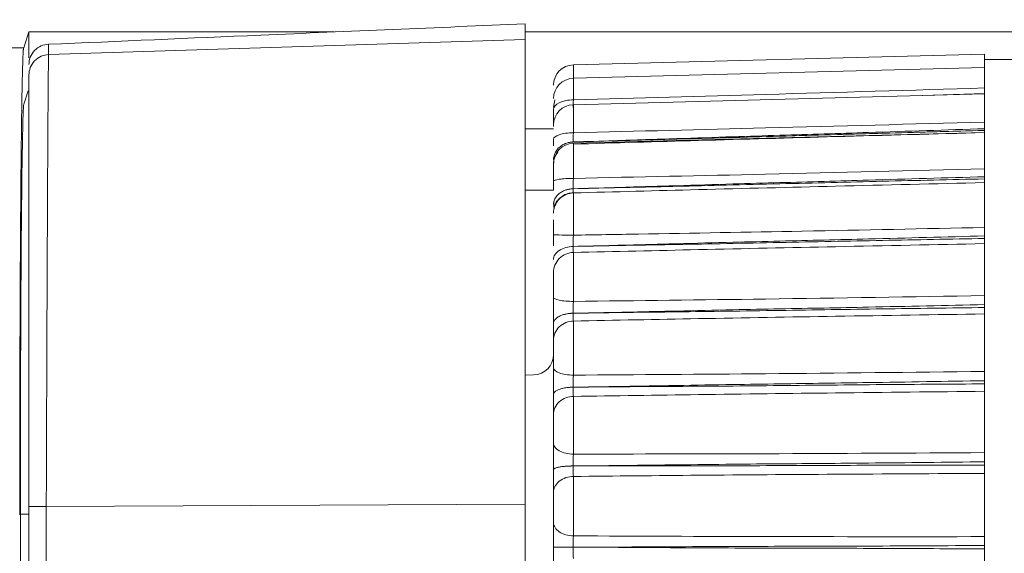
# Model space of a CAD drawing. Header units: millimetres. Extents: x 54 to 738, y 201 to 591.
# Tile 8 of 22: x 176 to 200, y 474 to 487. Entities that reach past the tile are written whole.
import ezdxf

# ---------------------------------------------------------------- set-up
doc = ezdxf.new("R2010")
doc.units = ezdxf.units.MM
doc.header["$LTSCALE"] = 3
doc.styles.add('SLDTEXTSTYLE0', font='TXT', dxfattribs={"width": 0.605})
doc.dimstyles.new('SLDDIMSTYLE0', dxfattribs={"dimtxt": 7.704956, "dimasz": 12, "dimexe": 0, "dimexo": 0.0625, "dimgap": 1.926239, "dimtad": 1, "dimdec": 0, "dimrnd": 1e-09, "dimzin": 12, "dimdsep": 46, "dimtxsty": 'SLDTEXTSTYLE0', "dimsah": 1, "dimcen": 0.09, "dimadec": 0, "dimazin": 3, "dimtfac": 1, "dimtdec": 0, "dimtofl": 0, "dimtmove": 0, "dimatfit": 3, "dimfxl": 1, "dimfrac": 2, "dimtolj": 1, "dimtzin": 12, "dimarcsym": 0})
doc.dimstyles.new('SLDDIMSTYLE1', dxfattribs={"dimtxt": 7.704956, "dimasz": 12, "dimexe": 0, "dimexo": 0.0625, "dimgap": 1.926239, "dimtad": 1, "dimrnd": 1e-09, "dimzin": 12, "dimdsep": 46, "dimtxsty": 'SLDTEXTSTYLE0', "dimsah": 1, "dimcen": 0.09, "dimadec": 0, "dimazin": 3, "dimtfac": 1, "dimtofl": 0, "dimtmove": 0, "dimatfit": 3, "dimfxl": 1, "dimfrac": 2, "dimtolj": 1, "dimtzin": 12, "dimarcsym": 0})

# ---------------------------------------------------------------- blocks, each defined once
blk = doc.blocks.new('*D1')
at = {"color": 7, "linetype": 'Continuous', "lineweight": 0}
for p, q in [((85.909, 481.485), (85.909, 533.811)), ((570.843, 481.485), (570.843, 533.811)), ((85.909, 530.811), (570.843, 530.811))]:
    blk.add_line(p, q, dxfattribs=at)
for points in [[(85.909, 530.811), (97.909, 528.561), (97.909, 533.061)], [(570.843, 530.811), (558.843, 533.061), (558.843, 528.561)]]:
    blk.add_solid(points, dxfattribs=at)
at = {"color": 7, "linetype": 'Continuous', "lineweight": 0, "insert": (310.394, 541.043, -27.488), "char_height": 7.9375, "attachment_point": 1, "style": 'SLDTEXTSTYLE0'}
blk.add_mtext('485', dxfattribs=at)
blk = doc.blocks.new('*D2')
at = {"color": 7, "linetype": 'Continuous', "lineweight": 0}
for p, q in [((90.876, 477.218), (90.876, 517.029)), ((565.876, 477.218), (565.876, 517.029)), ((90.876, 514.029), (565.876, 514.029))]:
    blk.add_line(p, q, dxfattribs=at)
for points in [[(90.876, 514.029), (102.876, 511.779), (102.876, 516.279)], [(565.876, 514.029), (553.876, 516.279), (553.876, 511.779)]]:
    blk.add_solid(points, dxfattribs=at)
at = {"color": 7, "linetype": 'Continuous', "lineweight": 0, "insert": (310.394, 524.261, -27.488), "char_height": 7.9375, "attachment_point": 1, "style": 'SLDTEXTSTYLE0'}
blk.add_mtext('475', dxfattribs=at)

msp = doc.modelspace()

# ---------------------------------------------------------------- linework, layer by layer
at = {"color": 7, "linetype": 'Continuous', "lineweight": 0}
for p, q in [((175.876, 486.899), (175.747, 486.512)), ((175.876, 486.899), (175.876, 486.264)), ((183.379, 486.899), (175.876, 486.899)), ((188.076, 486.714), (188.076, 487.099)), ((478.676, 486.899), (188.076, 486.899)), ((188.076, 486.714), (176.36, 486.341)), ((176.36, 486.341), (176.354, 486.596)), ((199.376, 486.354), (189.263, 486.089)), ((199.376, 486.094), (199.376, 486.354)), ((467.376, 486.218), (199.376, 486.218)), ((199.376, 486.024), (189.263, 485.759)), ((199.376, 486.094), (199.376, 486.024)), ((199.376, 485.614), (199.376, 486.024)), ((175.876, 485.674), (175.876, 485.288)), ((175.751, 485.125), (175.861, 485.454)), ((199.376, 485.614), (199.376, 485.364)), ((188.808, 485.229), (188.776, 485.048)), ((188.808, 485.229), (188.776, 485.048)), ((199.376, 485.374), (189.263, 485.11)), ((199.376, 485.387), (197.846, 485.334)), ((199.376, 484.788), (199.376, 485.374)), ((199.376, 484.788), (199.376, 484.423)), ((188.076, 484.518), (188.776, 484.518)), ((199.376, 484.477), (190.044, 484.214)), ((188.776, 484.095), (188.776, 484.26)), ((199.376, 484.424), (189.263, 484.16)), ((199.376, 483.641), (199.376, 484.423)), ((199.376, 483.641), (199.376, 483.172)), ((188.776, 483.008), (188.776, 483.223)), ((199.376, 482.208), (199.376, 483.172)), ((188.076, 483.008), (188.776, 483.008)), ((189.263, 482.938), (189.263, 481.899)), ((188.784, 482.734), (188.785, 482.581)), ((199.376, 482.208), (199.376, 481.648)), ((188.776, 481.636), (188.776, 481.912)), ((199.376, 480.532), (199.376, 481.648)), ((189.263, 481.472), (189.263, 480.269)), ((199.376, 480.532), (199.376, 479.899)), ((199.376, 478.664), (199.376, 479.899)), ((189.263, 479.785), (189.263, 478.454)), ((199.376, 478.664), (199.376, 477.977)), ((188.285, 478.459), (188.076, 478.456)), ((189.263, 477.929), (189.263, 476.51)), ((199.376, 476.661), (199.376, 477.977)), ((199.376, 476.661), (199.376, 475.941)), ((189.263, 475.96), (189.263, 474.497)), ((199.376, 474.583), (199.376, 475.941)), ((188.076, 475.279), (176.302, 475.222)), ((175.666, 475.029), (175.666, 473.408)), ((199.376, 474.583), (199.376, 473.853))]:
    msp.add_line(p, q, dxfattribs=at)
at = {"color": 18, "linetype": 'Continuous', "lineweight": 0}
for p, q in [((189.263, 485.759), (189.263, 486.089)), ((189.263, 485.759), (189.263, 485.23)), ((189.263, 485.11), (189.263, 484.419)), ((189.263, 484.16), (189.263, 483.297)), ((175.666, 475.029), (175.876, 475.029))]:
    msp.add_line(p, q, dxfattribs=at)
at = {"color": 7, "linetype": 'Continuous', "lineweight": 0}
for centre, start, end in [((189.276, 485.59), 91.5, 180), ((189.276, 485.26), 91.5, 180), ((189.276, 484.61), 91.5, 180), ((189.276, 483.66), 91.5, 180), ((188.276, 478.959), 271, 0)]:
    msp.add_arc(centre, 0.5, start, end, dxfattribs=at)
for points in [[(188.076, 487.099), (185.909, 487.007), (183.743, 486.915), (181.576, 486.822)], [(181.576, 486.822), (179.835, 486.747), (178.095, 486.671), (176.354, 486.596)], [(188.076, 475.279), (188.076, 476.037), (188.076, 477.542), (188.076, 479.688), (188.076, 481.653), (188.076, 483.37), (188.076, 484.782), (188.076, 485.842), (188.076, 486.516), (188.076, 486.694), (188.076, 486.714)], [(189.258, 485.041), (189.258, 485.072), (189.26, 485.141), (189.263, 485.23)], [(189.258, 484.192), (189.258, 484.24), (189.26, 484.322), (189.263, 484.419)], [(189.258, 483.041), (189.258, 483.103), (189.26, 483.197), (189.263, 483.297)], [(189.263, 482.938), (189.26, 482.935), (189.258, 482.973), (189.258, 483.041)], [(189.258, 481.621), (189.258, 481.696), (189.26, 481.798), (189.263, 481.899)], [(189.263, 481.472), (189.26, 481.487), (189.258, 481.541), (189.258, 481.621)], [(189.258, 479.977), (189.258, 480.062), (189.26, 480.169), (189.263, 480.269)], [(189.263, 479.785), (189.26, 479.817), (189.258, 479.887), (189.258, 479.977)], [(189.258, 478.157), (189.258, 478.251), (189.26, 478.359), (189.263, 478.454)], [(189.263, 477.929), (189.26, 477.977), (189.258, 478.061), (189.258, 478.157)], [(189.258, 476.218), (189.258, 476.317), (189.26, 476.424), (189.263, 476.51)], [(189.263, 475.96), (189.26, 476.023), (189.258, 476.118), (189.258, 476.218)], [(188.076, 473.158), (188.076, 473.862), (188.076, 474.574), (188.076, 475.279)], [(175.876, 475.219), (175.876, 474.552), (175.876, 473.884), (175.876, 473.217)], [(189.258, 474.218), (189.258, 474.319), (189.26, 474.421), (189.263, 474.497)], [(189.263, 473.939), (189.26, 474.015), (189.258, 474.117), (189.258, 474.218)]]:
    msp.add_open_spline(points, degree=3, dxfattribs=at)
for points, knots in [([(175.747, 486.512), (172.992, 486.512), (167.482, 486.512), (161.719, 486.511), (158.456, 486.512), (157.772, 486.512), (157.044, 486.512), (156.13, 486.511), (155.171, 486.511), (154.327, 486.512), (153.565, 486.512), (152.667, 486.512), (151.829, 486.511), (151.149, 486.509), (150.658, 486.508), (150.136, 486.506), (148.621, 486.498), (144.646, 486.468), (140.068, 486.414), (135.779, 486.373), (133.645, 486.358), (132.165, 486.351), (131.177, 486.347), (130.447, 486.346), (129.985, 486.346), (129.765, 486.346), (129.676, 486.346)], [0, 0, 0, 0, 0.175557, 0.351114, 0.367311, 0.383507, 0.394674, 0.41371, 0.441733, 0.455813, 0.467527, 0.490273, 0.513014, 0.520962, 0.533797, 0.544489, 0.55461, 0.631918, 0.807076, 0.874682, 0.922473, 0.94778, 0.970555, 0.985959, 0.994356, 1, 1, 1, 1]), ([(175.747, 486.512), (175.746, 486.508), (175.744, 486.501), (175.741, 486.479), (175.738, 486.449), (175.736, 486.41), (175.733, 486.362), (175.73, 486.306), (175.725, 486.188), (175.718, 485.964), (175.709, 485.568), (175.7, 485.074), (175.689, 484.291), (175.677, 483.09), (175.667, 481.638), (175.66, 480.361), (175.656, 479.353), (175.653, 478.305), (175.651, 477.406), (175.65, 476.676), (175.649, 476.125), (175.649, 475.571), (175.649, 475.201), (175.649, 475.015)], [0, 0, 0, 0, 0.017911, 0.035787, 0.053641, 0.071487, 0.089339, 0.10721, 0.125115, 0.1876, 0.250109, 0.312598, 0.375105, 0.500036, 0.624942, 0.68741, 0.749922, 0.812392, 0.874902, 0.906196, 0.937429, 0.968672, 1, 1, 1, 1]), ([(176.354, 486.596), (176.297, 486.593), (176.235, 486.58), (176.117, 486.529), (176.061, 486.49), (175.968, 486.394), (175.932, 486.336), (175.886, 486.216), (175.876, 486.154), (175.876, 486.096)], [0, 0, 0, 0, 0.25, 0.25, 0.5, 0.5, 0.75, 0.75, 1, 1, 1, 1]), ([(176.36, 486.341), (176.302, 486.339), (176.24, 486.327), (176.12, 486.276), (176.063, 486.238), (175.97, 486.141), (175.933, 486.083), (175.886, 485.962), (175.876, 485.9), (175.876, 485.842)], [0, 0, 0, 0, 0.25, 0.25, 0.5, 0.5, 0.75, 0.75, 1, 1, 1, 1]), ([(176.302, 475.222), (176.303, 475.313), (176.304, 475.574), (176.306, 476.079), (176.308, 476.811), (176.312, 477.762), (176.316, 478.912), (176.321, 480.23), (176.328, 481.658), (176.333, 482.785), (176.337, 483.593), (176.34, 484.107), (176.343, 484.562), (176.345, 484.959), (176.348, 485.3), (176.35, 485.587), (176.352, 485.824), (176.354, 486.012), (176.355, 486.155), (176.357, 486.256), (176.358, 486.321), (176.359, 486.334), (176.36, 486.341)], [0, 0, 0, 0, 0.015938, 0.045183, 0.087727, 0.143571, 0.212704, 0.295126, 0.390828, 0.499802, 0.548197, 0.59537, 0.641326, 0.686059, 0.729571, 0.771866, 0.812938, 0.852789, 0.891424, 0.928835, 0.965027, 1, 1, 1, 1]), ([(175.876, 485.842), (175.876, 485.817), (175.876, 485.522), (175.876, 484.437), (175.876, 483.647), (175.876, 481.687), (175.876, 480.518), (175.876, 477.972), (175.876, 476.596), (175.876, 475.219)], [0, 0, 0, 0, 0.25, 0.25, 0.5, 0.5, 0.75, 0.75, 1, 1, 1, 1]), ([(189.263, 485.23), (190.837, 485.273), (194.208, 485.366), (197.579, 485.467), (199.376, 485.521)], [0, 0, 0, 0, 0.467006, 1, 1, 1, 1]), ([(188.776, 484.992), (188.776, 485.053), (188.828, 485.114), (189.008, 485.202), (189.134, 485.229), (189.263, 485.23)], [0, 0, 0, 0, 0.5, 0.5, 1, 1, 1, 1]), ([(175.666, 475.029), (175.666, 475.139), (175.666, 475.358), (175.666, 475.685), (175.666, 476.008), (175.666, 476.326), (175.667, 476.64), (175.667, 476.95), (175.668, 477.47), (175.67, 478.199), (175.674, 479.369), (175.68, 480.716), (175.69, 482.113), (175.702, 483.287), (175.714, 484.064), (175.724, 484.556), (175.731, 484.803), (175.737, 484.952), (175.741, 485.041), (175.746, 485.102), (175.75, 485.117), (175.751, 485.125)], [0, 0, 0, 0, 0.021238, 0.042217, 0.062957, 0.083478, 0.103801, 0.123946, 0.143936, 0.205854, 0.269481, 0.3856, 0.500004, 0.614375, 0.730528, 0.794124, 0.856075, 0.891142, 0.926745, 0.962995, 1, 1, 1, 1]), ([(188.776, 484.571), (188.776, 484.581), (188.776, 484.601), (188.776, 484.64), (188.776, 484.686), (188.776, 484.754), (188.776, 484.852), (188.776, 484.945), (188.776, 484.992)], [0, 0, 0, 0, 0.127005, 0.253501, 0.380596, 0.509384, 0.752953, 1, 1, 1, 1]), ([(199.376, 484.519), (198.423, 484.487), (196.744, 484.432), (194.681, 484.368), (193.11, 484.318), (191.751, 484.273), (190.442, 484.229), (189.594, 484.202), (189.258, 484.192)], [0, 0, 0, 0, 0.282582, 0.497752, 0.611902, 0.748312, 0.900593, 1, 1, 1, 1]), ([(189.258, 484.192), (189.594, 484.202), (190.442, 484.226), (191.699, 484.26), (193.057, 484.297), (194.744, 484.346), (196.86, 484.408), (198.538, 484.454), (199.376, 484.477)], [0, 0, 0, 0, 0.099392, 0.251688, 0.372552, 0.502248, 0.751683, 1, 1, 1, 1]), ([(189.263, 484.419), (190.837, 484.457), (194.208, 484.54), (197.579, 484.633), (199.376, 484.683)], [0, 0, 0, 0, 0.466996, 1, 1, 1, 1]), ([(188.776, 484.26), (188.776, 484.301), (188.828, 484.341), (189.008, 484.4), (189.134, 484.417), (189.263, 484.419)], [0, 0, 0, 0, 0.5, 0.5, 1, 1, 1, 1]), ([(199.376, 484.423), (198.154, 484.39), (195.809, 484.326), (192.438, 484.231), (190.288, 484.169), (189.263, 484.139)], [0, 0, 0, 0, 0.362441, 0.695774, 1, 1, 1, 1]), ([(188.776, 483.76), (188.777, 483.781), (188.779, 483.822), (188.795, 483.883), (188.82, 483.94), (188.852, 483.991), (188.891, 484.037), (188.933, 484.075), (188.976, 484.107), (189.019, 484.132), (189.061, 484.151), (189.1, 484.165), (189.136, 484.176), (189.168, 484.183), (189.196, 484.187), (189.221, 484.19), (189.241, 484.191), (189.253, 484.192), (189.258, 484.192)], [0, 0, 0, 0, 0.094587, 0.188575, 0.280613, 0.369452, 0.454021, 0.533478, 0.607224, 0.674891, 0.736308, 0.791462, 0.840454, 0.883458, 0.920688, 0.952375, 0.978744, 1, 1, 1, 1]), ([(188.776, 483.223), (188.776, 483.246), (188.776, 483.291), (188.776, 483.356), (188.776, 483.428), (188.776, 483.501), (188.776, 483.569), (188.776, 483.621), (188.776, 483.652), (188.776, 483.664), (188.776, 483.654), (188.776, 483.649)], [0, 0, 0, 0, 0.08423, 0.167118, 0.250109, 0.373657, 0.500084, 0.623629, 0.750056, 0.87286, 1, 1, 1, 1]), ([(189.263, 483.297), (190.837, 483.33), (194.208, 483.4), (197.579, 483.483), (199.376, 483.527)], [0, 0, 0, 0, 0.466979, 1, 1, 1, 1]), ([(188.776, 483.223), (188.776, 483.242), (188.828, 483.261), (189.008, 483.288), (189.134, 483.296), (189.263, 483.297)], [0, 0, 0, 0, 0.5, 0.5, 1, 1, 1, 1]), ([(199.376, 483.338), (198.423, 483.309), (196.744, 483.258), (194.681, 483.2), (193.11, 483.156), (191.751, 483.115), (190.442, 483.074), (189.594, 483.05), (189.258, 483.04)], [0, 0, 0, 0, 0.282582, 0.497752, 0.611902, 0.748312, 0.900593, 1, 1, 1, 1]), ([(189.258, 483.04), (189.594, 483.049), (190.442, 483.07), (191.699, 483.098), (193.057, 483.13), (194.744, 483.172), (196.86, 483.226), (198.538, 483.265), (199.376, 483.284)], [0, 0, 0, 0, 0.099392, 0.251688, 0.372552, 0.502248, 0.751683, 1, 1, 1, 1]), ([(188.776, 482.659), (188.777, 482.677), (188.779, 482.713), (188.795, 482.767), (188.82, 482.817), (188.852, 482.863), (188.891, 482.903), (188.933, 482.937), (188.976, 482.965), (189.019, 482.987), (189.061, 483.004), (189.1, 483.017), (189.136, 483.026), (189.168, 483.032), (189.196, 483.036), (189.221, 483.039), (189.241, 483.04), (189.253, 483.04), (189.258, 483.041)], [0, 0, 0, 0, 0.09462, 0.188639, 0.280704, 0.369566, 0.454153, 0.533622, 0.607374, 0.675042, 0.736455, 0.7916, 0.840578, 0.883563, 0.920772, 0.952435, 0.978775, 1, 1, 1, 1]), ([(199.376, 483.193), (198.154, 483.163), (195.809, 483.107), (192.438, 483.022), (190.288, 482.965), (189.263, 482.938)], [0, 0, 0, 0, 0.362441, 0.695774, 1, 1, 1, 1]), ([(188.776, 482.438), (188.776, 482.496), (188.786, 482.559), (188.834, 482.68), (188.87, 482.739), (188.965, 482.836), (189.022, 482.874), (189.142, 482.924), (189.205, 482.936), (189.263, 482.938)], [0, 0, 0, 0, 0.25, 0.25, 0.5, 0.5, 0.75, 0.75, 1, 1, 1, 1]), ([(188.809, 482.63), (188.831, 482.675), (188.875, 482.764), (188.988, 482.863), (189.12, 482.929), (189.215, 482.939), (189.261, 482.944)], [0, 0, 0, 0, 0.255259, 0.514374, 0.765847, 1, 1, 1, 1]), ([(188.784, 482.529), (188.79, 482.559), (188.803, 482.617), (188.835, 482.7), (188.85, 482.74)], [0, 0, 0, 0, 0.516998, 1, 1, 1, 1]), ([(188.776, 481.912), (188.776, 481.982), (188.776, 482.086), (188.776, 482.206), (188.776, 482.254), (188.776, 482.277)], [0, 0, 0, 0, 0.517116, 0.774042, 1, 1, 1, 1]), ([(189.263, 481.899), (189.796, 481.908), (191.672, 481.938), (195.043, 481.998), (197.881, 482.057), (199.376, 482.088)], [0, 0, 0, 0, 0.158258, 0.556522, 1, 1, 1, 1]), ([(188.776, 481.912), (188.776, 481.909), (188.828, 481.906), (189.008, 481.901), (189.134, 481.899), (189.263, 481.899)], [0, 0, 0, 0, 0.5, 0.5, 1, 1, 1, 1]), ([(199.376, 481.88), (198.423, 481.855), (196.744, 481.81), (194.681, 481.76), (193.11, 481.723), (191.751, 481.686), (190.442, 481.65), (189.594, 481.629), (189.258, 481.621)], [0, 0, 0, 0, 0.282584, 0.497752, 0.611903, 0.748312, 0.900594, 1, 1, 1, 1]), ([(189.258, 481.621), (189.594, 481.628), (190.442, 481.645), (191.699, 481.667), (193.057, 481.692), (194.744, 481.726), (196.86, 481.77), (198.538, 481.801), (199.376, 481.816)], [0, 0, 0, 0, 0.099393, 0.251688, 0.372552, 0.502248, 0.751683, 1, 1, 1, 1]), ([(188.776, 481.3), (188.776, 481.337), (188.786, 481.377), (188.833, 481.454), (188.869, 481.492), (188.963, 481.555), (189.02, 481.58), (189.139, 481.612), (189.201, 481.62), (189.258, 481.621)], [0, 0, 0, 0, 0.25, 0.25, 0.5, 0.5, 0.75, 0.75, 1, 1, 1, 1]), ([(199.376, 481.69), (198.154, 481.665), (195.809, 481.618), (192.438, 481.545), (190.288, 481.495), (189.263, 481.472)], [0, 0, 0, 0, 0.362441, 0.695774, 1, 1, 1, 1]), ([(188.776, 480.977), (188.776, 481.035), (188.786, 481.097), (188.834, 481.217), (188.87, 481.274), (188.965, 481.37), (189.022, 481.408), (189.142, 481.458), (189.205, 481.47), (189.263, 481.472)], [0, 0, 0, 0, 0.25, 0.25, 0.5, 0.5, 0.75, 0.75, 1, 1, 1, 1]), ([(188.776, 480.368), (188.776, 480.391), (188.776, 480.437), (188.776, 480.506), (188.776, 480.586), (188.776, 480.675), (188.776, 480.766), (188.776, 480.845), (188.776, 480.908), (188.776, 480.956), (188.776, 480.97), (188.776, 480.977)], [0, 0, 0, 0, 0.0842295, 0.1671176, 0.250109, 0.3736567, 0.5000838, 0.623629, 0.7500562, 0.8728601, 1, 1, 1, 1]), ([(188.776, 480.368), (188.776, 480.342), (188.828, 480.317), (189.008, 480.28), (189.134, 480.269), (189.263, 480.269)], [0, 0, 0, 0, 0.5, 0.5, 1, 1, 1, 1]), ([(188.776, 479.728), (188.776, 479.753), (188.776, 479.802), (188.776, 479.88), (188.776, 479.961), (188.776, 480.069), (188.776, 480.206), (188.776, 480.314), (188.776, 480.368)], [0, 0, 0, 0, 0.127005, 0.253501, 0.380596, 0.509384, 0.752953, 1, 1, 1, 1]), ([(189.263, 480.269), (190.837, 480.287), (194.208, 480.326), (197.579, 480.381), (199.376, 480.41)], [0, 0, 0, 0, 0.466946, 1, 1, 1, 1]), ([(199.376, 480.19), (198.423, 480.168), (196.744, 480.131), (194.681, 480.091), (193.11, 480.061), (191.751, 480.03), (190.442, 480), (189.594, 479.983), (189.258, 479.976)], [0, 0, 0, 0, 0.282582, 0.497752, 0.611902, 0.748312, 0.900593, 1, 1, 1, 1]), ([(189.258, 479.976), (189.594, 479.982), (190.442, 479.995), (191.699, 480.009), (193.057, 480.026), (194.744, 480.052), (196.86, 480.085), (198.538, 480.106), (199.376, 480.117)], [0, 0, 0, 0, 0.099392, 0.251688, 0.372552, 0.502248, 0.751683, 1, 1, 1, 1]), ([(188.776, 479.728), (188.777, 479.74), (188.779, 479.763), (188.795, 479.798), (188.82, 479.831), (188.852, 479.86), (188.891, 479.887), (188.933, 479.909), (188.976, 479.927), (189.019, 479.942), (189.061, 479.953), (189.1, 479.961), (189.136, 479.967), (189.168, 479.971), (189.196, 479.974), (189.221, 479.975), (189.241, 479.976), (189.253, 479.976), (189.258, 479.977)], [0, 0, 0, 0, 0.094587, 0.188575, 0.280613, 0.369452, 0.454021, 0.533478, 0.607224, 0.674891, 0.736308, 0.791462, 0.840454, 0.883458, 0.920688, 0.952375, 0.978744, 1, 1, 1, 1]), ([(199.376, 479.96), (198.154, 479.941), (195.809, 479.905), (192.438, 479.846), (190.288, 479.805), (189.263, 479.785)], [0, 0, 0, 0, 0.362441, 0.695774, 1, 1, 1, 1]), ([(188.776, 479.311), (188.776, 479.366), (188.786, 479.425), (188.834, 479.54), (188.87, 479.596), (188.965, 479.688), (189.022, 479.724), (189.142, 479.772), (189.205, 479.783), (189.263, 479.785)], [0, 0, 0, 0, 0.25, 0.25, 0.5, 0.5, 0.75, 0.75, 1, 1, 1, 1]), ([(188.776, 479.311), (188.776, 479.32), (188.776, 479.339), (188.776, 479.376), (188.776, 479.418), (188.776, 479.484), (188.776, 479.583), (188.776, 479.68), (188.776, 479.728)], [0, 0, 0, 0, 0.1226546, 0.2440434, 0.3651355, 0.486907, 0.7438165, 1, 1, 1, 1]), ([(188.776, 478.637), (188.776, 478.659), (188.776, 478.703), (188.776, 478.771), (188.776, 478.852), (188.776, 478.944), (188.776, 479.042), (188.776, 479.133), (188.776, 479.209), (188.776, 479.272), (188.776, 479.298), (188.776, 479.311)], [0, 0, 0, 0, 0.08423, 0.167118, 0.250109, 0.373657, 0.500084, 0.623629, 0.750056, 0.87286, 1, 1, 1, 1]), ([(188.776, 478.637), (188.776, 478.59), (188.828, 478.543), (189.008, 478.475), (189.134, 478.455), (189.263, 478.454)], [0, 0, 0, 0, 0.5, 0.5, 1, 1, 1, 1]), ([(188.776, 477.988), (188.776, 478.015), (188.776, 478.068), (188.776, 478.15), (188.776, 478.234), (188.776, 478.344), (188.776, 478.482), (188.776, 478.585), (188.776, 478.637)], [0, 0, 0, 0, 0.1270051, 0.2535006, 0.3805958, 0.5093844, 0.7529534, 1, 1, 1, 1]), ([(189.263, 478.454), (190.837, 478.464), (194.208, 478.486), (197.579, 478.524), (199.376, 478.544)], [0, 0, 0, 0, 0.466929, 1, 1, 1, 1]), ([(199.376, 478.317), (198.423, 478.301), (196.744, 478.272), (194.681, 478.244), (193.11, 478.222), (191.751, 478.198), (190.442, 478.174), (189.594, 478.162), (189.258, 478.157)], [0, 0, 0, 0, 0.282582, 0.497752, 0.611902, 0.748312, 0.900593, 1, 1, 1, 1]), ([(189.258, 478.157), (189.594, 478.16), (190.442, 478.169), (191.699, 478.175), (193.057, 478.184), (194.744, 478.2), (196.86, 478.222), (198.538, 478.233), (199.376, 478.238)], [0, 0, 0, 0, 0.099392, 0.251688, 0.372552, 0.502248, 0.751683, 1, 1, 1, 1]), ([(188.776, 477.988), (188.777, 477.996), (188.779, 478.012), (188.795, 478.035), (188.82, 478.057), (188.852, 478.077), (188.891, 478.095), (188.933, 478.111), (188.976, 478.123), (189.019, 478.133), (189.061, 478.141), (189.1, 478.147), (189.136, 478.151), (189.168, 478.153), (189.196, 478.155), (189.221, 478.156), (189.241, 478.157), (189.253, 478.157), (189.258, 478.157)], [0, 0, 0, 0, 0.094587, 0.188575, 0.280613, 0.369452, 0.454021, 0.533478, 0.607224, 0.674891, 0.736308, 0.791462, 0.840454, 0.883458, 0.920688, 0.952375, 0.978744, 1, 1, 1, 1]), ([(188.776, 477.49), (188.776, 477.504), (188.776, 477.531), (188.776, 477.579), (188.776, 477.633), (188.776, 477.714), (188.776, 477.829), (188.776, 477.935), (188.776, 477.988)], [0, 0, 0, 0, 0.122655, 0.244043, 0.365135, 0.486907, 0.743816, 1, 1, 1, 1]), ([(188.776, 477.49), (188.776, 477.541), (188.786, 477.596), (188.834, 477.703), (188.87, 477.754), (188.965, 477.839), (189.022, 477.873), (189.142, 477.917), (189.205, 477.928), (189.263, 477.929)], [0, 0, 0, 0, 0.25, 0.25, 0.5, 0.5, 0.75, 0.75, 1, 1, 1, 1]), ([(199.376, 478.056), (198.154, 478.043), (195.809, 478.018), (192.438, 477.975), (190.288, 477.944), (189.263, 477.929)], [0, 0, 0, 0, 0.362442, 0.695774, 1, 1, 1, 1]), ([(188.776, 476.771), (188.776, 476.792), (188.776, 476.832), (188.776, 476.898), (188.776, 476.976), (188.776, 477.069), (188.776, 477.172), (188.776, 477.27), (188.776, 477.358), (188.776, 477.434), (188.776, 477.471), (188.776, 477.49)], [0, 0, 0, 0, 0.08423, 0.167118, 0.250109, 0.373657, 0.500084, 0.623629, 0.750056, 0.87286, 1, 1, 1, 1]), ([(188.776, 476.771), (188.776, 476.704), (188.828, 476.637), (189.008, 476.541), (189.134, 476.512), (189.263, 476.51)], [0, 0, 0, 0, 0.5, 0.5, 1, 1, 1, 1]), ([(188.776, 476.133), (188.776, 476.161), (188.776, 476.216), (188.776, 476.301), (188.776, 476.385), (188.776, 476.494), (188.776, 476.628), (188.776, 476.723), (188.776, 476.771)], [0, 0, 0, 0, 0.127005, 0.253501, 0.380596, 0.509384, 0.752953, 1, 1, 1, 1]), ([(189.263, 476.51), (190.837, 476.512), (194.208, 476.516), (197.579, 476.536), (199.376, 476.546)], [0, 0, 0, 0, 0.466909, 1, 1, 1, 1]), ([(199.376, 476.321), (198.423, 476.31), (196.744, 476.29), (194.681, 476.274), (193.11, 476.261), (191.751, 476.245), (190.442, 476.228), (189.594, 476.221), (189.258, 476.218)], [0, 0, 0, 0, 0.282582, 0.497752, 0.611902, 0.748312, 0.900593, 1, 1, 1, 1]), ([(189.258, 476.218), (189.594, 476.219), (190.442, 476.222), (191.699, 476.221), (193.057, 476.222), (194.744, 476.228), (196.86, 476.237), (198.538, 476.237), (199.376, 476.238)], [0, 0, 0, 0, 0.099392, 0.251688, 0.372552, 0.502248, 0.751683, 1, 1, 1, 1]), ([(188.776, 476.133), (188.777, 476.137), (188.779, 476.144), (188.795, 476.156), (188.82, 476.167), (188.852, 476.177), (188.891, 476.186), (188.933, 476.194), (188.976, 476.201), (189.019, 476.206), (189.061, 476.21), (189.1, 476.213), (189.136, 476.215), (189.168, 476.216), (189.196, 476.217), (189.221, 476.217), (189.241, 476.218), (189.253, 476.218), (189.258, 476.218)], [0, 0, 0, 0, 0.094587, 0.188575, 0.280613, 0.369452, 0.454021, 0.533478, 0.607224, 0.674891, 0.736308, 0.791462, 0.840454, 0.883458, 0.920688, 0.952375, 0.978744, 1, 1, 1, 1]), ([(188.776, 475.569), (188.776, 475.587), (188.776, 475.622), (188.776, 475.681), (188.776, 475.745), (188.776, 475.837), (188.776, 475.965), (188.776, 476.077), (188.776, 476.133)], [0, 0, 0, 0, 0.122655, 0.244043, 0.365135, 0.486907, 0.743816, 1, 1, 1, 1]), ([(199.376, 476.035), (198.154, 476.028), (195.809, 476.017), (192.438, 475.991), (190.288, 475.97), (189.263, 475.96)], [0, 0, 0, 0, 0.362442, 0.695774, 1, 1, 1, 1]), ([(188.776, 475.569), (188.776, 475.615), (188.786, 475.664), (188.834, 475.759), (188.87, 475.804), (188.965, 475.88), (189.022, 475.91), (189.142, 475.95), (189.205, 475.959), (189.263, 475.96)], [0, 0, 0, 0, 0.25, 0.25, 0.5, 0.5, 0.75, 0.75, 1, 1, 1, 1]), ([(188.776, 474.828), (188.776, 474.847), (188.776, 474.883), (188.776, 474.943), (188.776, 475.017), (188.776, 475.108), (188.776, 475.212), (188.776, 475.315), (188.776, 475.411), (188.776, 475.499), (188.776, 475.546), (188.776, 475.569)], [0, 0, 0, 0, 0.0842295, 0.1671176, 0.250109, 0.3736567, 0.5000838, 0.623629, 0.7500562, 0.8728601, 1, 1, 1, 1]), ([(176.302, 475.222), (176.249, 475.222), (176.193, 475.221), (176.087, 475.221), (176.038, 475.221), (175.957, 475.22), (175.925, 475.22), (175.885, 475.22), (175.876, 475.219), (175.876, 475.219)], [0, 0, 0, 0, 0.25, 0.25, 0.5, 0.5, 0.75, 0.75, 1, 1, 1, 1]), ([(176.302, 473.215), (176.302, 473.549), (176.3, 474.218), (176.302, 474.887), (176.302, 475.222)], [0, 0, 0, 0, 0.5, 1, 1, 1, 1]), ([(188.776, 474.828), (188.776, 474.743), (188.828, 474.658), (189.008, 474.536), (189.134, 474.5), (189.263, 474.497)], [0, 0, 0, 0, 0.5, 0.5, 1, 1, 1, 1]), ([(188.776, 474.217), (188.776, 474.245), (188.776, 474.302), (188.776, 474.386), (188.776, 474.47), (188.776, 474.575), (188.776, 474.701), (188.776, 474.786), (188.776, 474.828)], [0, 0, 0, 0, 0.127499, 0.254686, 0.382722, 0.512742, 0.754414, 1, 1, 1, 1]), ([(189.263, 474.497), (190.837, 474.491), (194.208, 474.476), (197.579, 474.477), (199.376, 474.478)], [0, 0, 0, 0, 0.466884, 1, 1, 1, 1]), ([(188.776, 474.217), (188.777, 474.217), (188.778, 474.217), (188.791, 474.218), (188.817, 474.218), (188.857, 474.218), (188.933, 474.218), (189.045, 474.218), (189.168, 474.218), (189.234, 474.218), (189.258, 474.218)], [0, 0, 0, 0, 0.078758, 0.168183, 0.268509, 0.379446, 0.499983, 0.740847, 0.905511, 1, 1, 1, 1]), ([(188.776, 473.608), (188.776, 473.629), (188.776, 473.671), (188.776, 473.739), (188.776, 473.81), (188.776, 473.911), (188.776, 474.047), (188.776, 474.16), (188.776, 474.217)], [0, 0, 0, 0, 0.123361, 0.245545, 0.367533, 0.49031, 0.745047, 1, 1, 1, 1]), ([(199.376, 474.26), (198.423, 474.255), (196.744, 474.246), (194.688, 474.241), (193.134, 474.238), (191.791, 474.23), (190.489, 474.222), (189.623, 474.218), (189.272, 474.218), (189.258, 474.218)], [0, 0, 0, 0, 0.282588, 0.497752, 0.60979, 0.743241, 0.895891, 0.99599, 1, 1, 1, 1]), ([(189.258, 474.218), (189.259, 474.218), (190.11, 474.218), (191.805, 474.204), (194.339, 474.194), (196.861, 474.191), (198.539, 474.181), (199.376, 474.176)], [0, 0, 0, 0, 0.000311, 0.252061, 0.502645, 0.751776, 1, 1, 1, 1])]:
    msp.add_open_spline(points, degree=3, knots=knots, dxfattribs=at)
at = {"color": 18, "linetype": 'Continuous', "lineweight": 0}
msp.add_open_spline([(188.776, 483.649), (188.781, 483.714), (188.79, 483.818), (188.853, 483.9), (188.878, 483.931)], degree=3, knots=[0, 0, 0, 0, 0.618328, 1, 1, 1, 1], dxfattribs=at)

# ---------------------------------------------------------------- dimensions: what is measured, and where the dimension line sits
at = {"color": 7, "linetype": 'Continuous', "lineweight": 0}
dim = msp.add_linear_dim(base=(570.843, 530.811), p1=(85.909, 478.485), p2=(570.843, 478.485), angle=0, dimstyle='SLDDIMSTYLE0', dxfattribs=at)
dim.commit()
dim.dimension.update_dxf_attribs({"geometry": '*D1', "text_midpoint": (322.741, 530.811), "dimtype": 160})
dim = msp.add_linear_dim(base=(565.876, 514.029), p1=(90.876, 474.218), p2=(565.876, 474.218), dimstyle='SLDDIMSTYLE1', dxfattribs=at)
dim.commit()
dim.dimension.update_dxf_attribs({"geometry": '*D2', "text_midpoint": (322.741, 514.029), "dimtype": 160})

doc.saveas('drawing.dxf')
